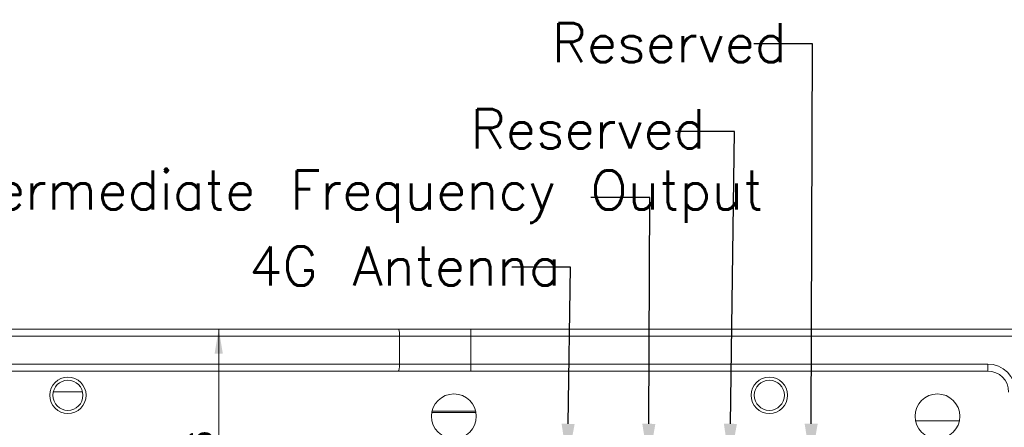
# Model space of a CAD drawing. Header units: millimetres. Extents: x 0 to 841, y 0 to 594.
# Tile 12 of 20: x 225 to 295, y 228 to 257. Entities that reach past the tile are written whole.
import ezdxf

# ---------------------------------------------------------------- set-up
doc = ezdxf.new("R2010")
doc.units = ezdxf.units.MM
doc.layers.get('0').update_dxf_attribs({"lineweight": 18})
for name, color, linetype, lineweight in [('10M晶', 7, 'Continuous', 18), ('BX三合', 7, 'Continuous', 18), ('BX三合一涓€閽Ｉ噾-', 7, 'Continuous', 18), ('BX三合一钣\ue5d9馘__', 7, 'Continuous', 18), ('Default', 7, 'Continuous', 18), ('网', 7, 'Continuous', 18), ('风扇-BXNTATIONREFS', 7, 'Continuous', 18)]:
    doc.layers.add(name, color=color, linetype=linetype, lineweight=lineweight)
doc.styles.add('SEACAD_Arial', font='txt', dxfattribs={"width": 0.7})
doc.styles.get("Standard").update_dxf_attribs({"font": 'txt.shx'})
doc.dimstyles.new('国标', dxfattribs={"dimtxt": 3.5, "dimasz": 3.5, "dimexe": 1.75, "dimexo": 0, "dimgap": 0.875, "dimtad": 1, "dimdsep": 46, "dimtxsty": 'SEACAD_Arial', "dimblk": '_CAXARROW', "dimcen": 1.75, "dimdle": 7, "dimadec": 1, "dimazin": 0, "dimtfac": 0.5, "dimtdec": 3, "dimtmove": 0, "dimatfit": 3, "dimfxl": 1, "dimtolj": 1, "dimarcsym": 0})

# ---------------------------------------------------------------- blocks, each defined once
blk = doc.blocks.new('SE4')
at = {"layer": '10M晶', "color": 7, "linetype": 'Continuous'}
blk.add_line((288.623, 227.974), (291.754, 227.974), dxfattribs=at)
at = {"layer": 'BX三合', "color": 7, "linetype": 'Continuous'}
for centre, radius, start, end in [((228.059, 229.804), 1.3, 360, 180), ((278.179, 229.804), 1.3, 360, 180), ((228.059, 229.804), 1.3, 180, 360), ((255.638, 228.304), 1.6, 0, 180), ((278.179, 229.804), 1.3, 180, 360), ((290.188, 228.304), 1.6, 0, 180), ((255.638, 228.304), 1.6, 180, 0), ((290.188, 228.304), 1.6, 180, 0)]:
    blk.add_arc(centre, radius, start, end, dxfattribs=at)
at = {"layer": 'BX三合一涓€閽Ｉ噾-', "color": 7, "linetype": 'Continuous'}
for p, q in [((218.194, 234.534), (251.662, 234.534)), ((251.662, 234.534), (256.849, 234.534)), ((256.849, 234.534), (296.279, 234.534)), ((256.849, 234.034), (256.849, 234.534)), ((251.763, 234.034), (218.296, 234.034)), ((251.763, 232.034), (251.763, 234.034)), ((256.849, 234.034), (251.763, 234.034)), ((256.849, 234.034), (256.849, 232.034)), ((296.279, 234.034), (256.849, 234.034)), ((251.662, 231.534), (218.194, 231.534)), ((218.296, 232.034), (251.763, 232.034)), ((256.849, 231.534), (251.662, 231.534)), ((251.763, 232.034), (256.849, 232.034)), ((256.849, 232.034), (293.779, 232.034)), ((256.849, 231.534), (256.849, 232.034)), ((293.779, 231.534), (256.849, 231.534)), ((293.779, 231.534), (293.779, 232.034))]:
    blk.add_line(p, q, dxfattribs=at)
for radius in [2, 1.5]:
    blk.add_arc((293.779, 230.034), radius, 0, 90, dxfattribs=at)
for centre, start_param, end_param in [((251.662, 234.034), 1.570796, 3.141593), ((251.662, 232.034), 0, 1.570796)]:
    blk.add_ellipse(centre, major_axis=(0, -0.5), ratio=0.203446, start_param=start_param, end_param=end_param, dxfattribs=at)
at = {"layer": 'BX三合一钣\ue5d9馘__', "color": 7, "linetype": 'Continuous'}
blk.add_line((254.082, 228.674), (257.195, 228.674), dxfattribs=at)
for centre, start, end in [((228.059, 229.804), 360, 180), ((278.179, 229.804), 360, 180), ((228.059, 229.804), 180, 360), ((278.179, 229.804), 180, 360)]:
    blk.add_arc(centre, 1.075, start, end, dxfattribs=at)
at = {"layer": '网', "color": 7, "linetype": 'Continuous'}
blk.add_line((257.216, 228.574), (254.061, 228.574), dxfattribs=at)
at = {"layer": '风扇-BXNTATIONREFS', "color": 7, "linetype": 'Continuous'}
blk.add_line((227.014, 230.054), (229.105, 230.054), dxfattribs=at)
blk = doc.blocks.new('*X37')
at = {"layer": 'Default', "linetype": 'Continuous'}
for points in [[(238.544, 232.784), (239.127, 232.784), (238.836, 234.534)], [(238.544, 216.224), (238.836, 214.474), (239.127, 216.224)]]:
    blk.add_hatch(color=7, dxfattribs=at).paths.add_polyline_path(points, flags=0)
at = {"layer": 'Default', "color": 7, "linetype": 'Continuous'}
for p, q in [((238.836, 214.474), (238.836, 234.534)), ((238.839, 214.474), (237.961, 214.474))]:
    blk.add_line(p, q, dxfattribs=at)
at = {"layer": 'Default', "color": 7, "linetype": 'Continuous', "insert": (236.648, 221.422), "char_height": 1.75, "width": 11.86852, "attachment_point": 1, "rotation": 90, "style": 'SEACAD_Arial'}
blk.add_mtext('{\\W1;20.06}', dxfattribs=at)
blk = doc.blocks.new('_CAXARROW')
blk.add_hatch(color=0).paths.add_polyline_path([(0, 0), (-1, 0.125), (-1, -0.125)], flags=0)

msp = doc.modelspace()

# ---------------------------------------------------------------- hatches: boundary and pattern name
at = {"layer": 'Default', "linetype": 'Continuous'}
for points in [[(264.267, 227.76), (263.757, 224.967), (263.334, 227.774)], [(270.034, 227.766), (269.557, 224.967), (269.101, 227.769)], [(275.862, 227.764), (275.357, 224.97), (274.928, 227.777)], [(281.633, 227.769), (281.157, 224.97), (280.7, 227.772)]]:
    msp.add_hatch(color=7, dxfattribs=at).paths.add_polyline_path(points, flags=0)

# ---------------------------------------------------------------- linework, layer by layer
at = {"layer": 'Default', "color": 7, "linetype": 'ByBlock', "lineweight": -2}
for p, q in [((281.262, 254.88), (277.062, 254.88)), ((281.167, 227.77), (281.262, 254.88)), ((275.68, 248.621), (271.48, 248.621)), ((275.395, 227.77), (275.68, 248.621)), ((269.628, 243.925), (265.428, 243.925)), ((269.567, 227.767), (269.628, 243.925)), ((263.975, 238.947), (259.775, 238.947)), ((263.8, 227.767), (263.975, 238.947))]:
    msp.add_line(p, q, dxfattribs=at)

# ---------------------------------------------------------------- block references
at = {"layer": 'Default'}
msp.add_blockref('SE4', (0, 0), dxfattribs=at)

# ---------------------------------------------------------------- texts
at = {"layer": 'Default', "color": 7, "linetype": 'Continuous', "char_height": 2.8, "attachment_point": 1}
for s, insert, width in [('Reserved', (262.627, 256.367), 27.6), ('Reserved', (256.827, 250.217), 27.6), ('Intermediate Frequency Output', (218.165, 245.855), 94), ('4G Antenna', (240.987, 240.434), 36)]:
    msp.add_mtext(s, dxfattribs=dict(at, insert=insert, width=width))

# ---------------------------------------------------------------- dimensions: what is measured, and where the dimension line sits
at = {"layer": 'Default', "color": 7, "linetype": 'Continuous'}
dim = msp.add_linear_dim(base=(238.836, 234.534), p1=(238.839, 214.474), p2=(251.662, 234.534), angle=90, dimstyle='国标', override={"dimtxt": 1.75, "dimasz": 1.75, "dimexe": 0.875, "dimgap": 0.4375, "dimsah": 1, "dimdle": 3.5}, dxfattribs=at)
dim.commit()
dim.dimension.update_dxf_attribs({"geometry": '*X37', "text_midpoint": (238.836, 224.504), "dimtype": 160})

doc.saveas('drawing.dxf')
